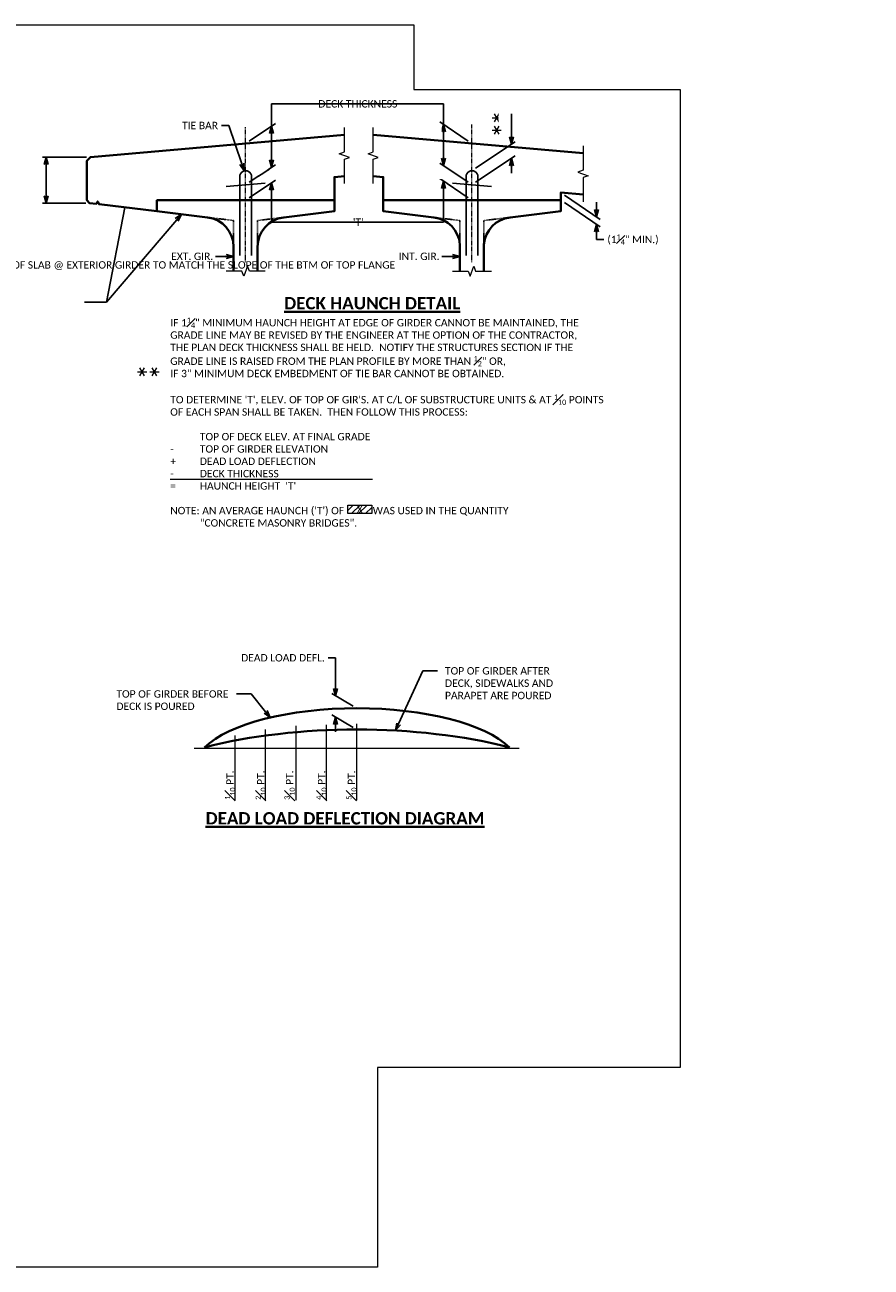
# Model space of a CAD drawing. Extents: x 23 to 1532, y 6 to 258.
# Tile 15 of 15: x 929 to 1101, y 6 to 258. Entities that reach past the tile are written whole.
import ezdxf
from ezdxf import colors
from ezdxf.entities.mleader import LeaderData, LeaderLine
from ezdxf.enums import TextEntityAlignment as Align
from ezdxf.math import Vec2, Vec3

# ---------------------------------------------------------------- set-up
doc = ezdxf.new("R2010")
doc.units = 0
doc.header["$MEASUREMENT"] = 0
doc.linetypes.add('Wisdot2', pattern=[0.125, 0.0625, -0.0625])
doc.linetypes.add('Wisdot4', pattern=[0.28125, 0.125, -0.0625, 0.03125, -0.0625])
for name, color, linetype, lineweight in [('B_ANNO', 7, 'Continuous', 18), ('B_ANNO_BREAK', 7, 'Continuous', 18), ('B_ANNO_DIM', 7, 'Continuous', 18), ('B_ANNO_SYMB', 7, 'Continuous', 18), ('B_ANNO_TEXT', 7, 'Continuous', 18), ('B_ANNO_TEXT_TITLE', 7, 'Continuous', 40), ('B_CNTR_GIRD', 2, 'Wisdot4', 18), ('B_CONC_DECK', 1, 'Continuous', 40), ('B_CONC_GIRD', 50, 'Continuous', 40), ('B_DETAIL_GHOST', 253, 'Continuous', 25), ('B_DETAIL_HIDDEN', 7, 'Wisdot2', 25), ('B_REBAR', 5, 'Continuous', 25)]:
    doc.layers.add(name, color=color, linetype=linetype, lineweight=lineweight)
doc.layers.add('B_ANNO_DESIGN_NOTES', color=1, linetype='Continuous', lineweight=18, true_color=0xff0000)
doc.layers.add('B_ANNO_NOPLOT', color=47, linetype='Continuous', lineweight=18, plot=False)
doc.styles.add('Annotative', font='calibri.ttf', dxfattribs={"height": 0.0625})
doc.styles.get("Standard").update_dxf_attribs({"font": 'calibri.ttf'})
doc.styles.add('Title', font='calibrib.ttf', dxfattribs={"height": 0.125})
doc.dimstyles.new('Annotative', dxfattribs={"dimscale": 0, "dimtxt": 0.0625, "dimasz": 0.0625, "dimexe": 0.03125, "dimexo": 0.03125, "dimgap": 0.03125, "dimtad": 1, "dimdec": 3, "dimzin": 3, "dimdsep": 46, "dimlunit": 4, "dimtxsty": 'Standard', "dimblk": 'OPEN30', "dimcen": 0.03125, "dimaunit": 1, "dimadec": 0, "dimazin": 3, "dimtfac": 0.75, "dimtdec": 3, "dimtofl": 0, "dimtmove": 0, "dimatfit": 3, "dimldrblk": 'OPEN30', "dimfxl": 1, "dimtfill": 1, "dimfrac": 1, "dimtolj": 1, "dimtzin": 0, "dimarcsym": 0})

# ---------------------------------------------------------------- blocks, each defined once
blk = doc.blocks.new('_Open30')
at = {"color": 0, "linetype": 'ByBlock', "lineweight": -2}
for p, q in [((-1, 0.27), (0, 0)), ((0, 0), (-1, -0.27)), ((0, 0), (-1, 0))]:
    blk.add_line(p, q, dxfattribs=at)
blk = doc.blocks.new('*D77')
at = {"layer": 'B_ANNO_DIM', "color": 0, "lineweight": -2, "transparency": 16777216}
for p, q in [((306.53, 123.6), (308.03, 123.6)), ((308.03, 123.6), (308.03, 118.91)), ((308.03, 117.41), (308.03, 118.91)), ((311.65, 113.81), (307.28, 116.35)), ((311.65, 109.49), (307.28, 112.02)), ((308.03, 110.09), (308.03, 108.59))]:
    blk.add_line(p, q, dxfattribs=at)
at = {"layer": 'Defpoints', "color": 0, "transparency": 16777216}
for p in [(308.03, 111.59), (312.4, 113.38), (312.4, 109.05)]:
    blk.add_point(p, dxfattribs=at)
at = {"layer": 'B_ANNO_DIM', "color": 0, "lineweight": -2, "transparency": 16777216, "xscale": 1.5, "yscale": 1.5, "zscale": 1.5}
for p, rotation in [((308.03, 115.91), 269.9999332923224), ((308.03, 111.59), 89.99993329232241)]:
    blk.add_blockref('_Open30', p, dxfattribs=dict(at, rotation=rotation))
at = {"layer": 'B_ANNO_DIM', "color": 0, "transparency": 16777216, "insert": (297.39, 123.6), "char_height": 1.5, "attachment_point": 5, "bg_fill": 3, "box_fill_scale": 1.25, "bg_fill_color": 256, "bg_fill_true_color": 13158600, "bg_fill_transparency": 0}
blk.add_mtext('\\A1;DEAD LOAD DEFL.', dxfattribs=at)
blk = doc.blocks.new('SYMBOLS')
at = {"layer": 'B_ANNO_SYMB', "color": 0, "lineweight": -2}
for p, q in [((-1.73, -0.79), (-1.26, 0.02)), ((-1.26, -0.79), (-1.73, 0.02)), ((-1.97, -0.38), (-1.03, -0.38))]:
    blk.add_line(p, q, dxfattribs=at)
blk = doc.blocks.new('*D52')
at = {"layer": 'B_ANNO_DIM', "color": 0, "lineweight": -2, "transparency": 16777216}
for p, q in [((257.56, 225.17), (248.58, 225.17)), ((249.33, 217.33), (249.33, 223.67)), ((257.37, 215.83), (248.58, 215.83))]:
    blk.add_line(p, q, dxfattribs=at)
at = {"layer": 'Defpoints', "color": 0, "transparency": 16777216}
for p in [(249.33, 225.17), (258.31, 225.17), (258.12, 215.83)]:
    blk.add_point(p, dxfattribs=at)
at = {"layer": 'B_ANNO_DIM', "color": 0, "lineweight": -2, "transparency": 16777216, "xscale": 1.5, "yscale": 1.5, "zscale": 1.5}
for p, rotation in [((249.33, 225.17), 90), ((249.33, 215.83), 270)]:
    blk.add_blockref('_Open30', p, dxfattribs=dict(at, rotation=rotation))
at = {"layer": 'B_ANNO_DIM', "color": 0, "transparency": 16777216, "insert": (247.83, 220.5), "char_height": 1.5, "attachment_point": 5, "rotation": 90, "bg_fill": 3, "box_fill_scale": 1.25, "bg_fill_color": 256, "bg_fill_true_color": 13158600, "bg_fill_transparency": 0}
blk.add_mtext('\\A1;{\\C1; }', dxfattribs=at)
blk = doc.blocks.new('*D93')
at = {"layer": 'B_ANNO_DIM', "color": 0, "lineweight": -2, "transparency": 16777216}
for p, q in [((354.48, 217.47), (361.75, 212.54)), ((354.48, 215.93), (361.75, 211)), ((361, 214.55), (361, 216.05)), ((361, 210), (361, 208.5)), ((361, 208.46), (361, 208.5)), ((362.5, 208.46), (361, 208.46))]:
    blk.add_line(p, q, dxfattribs=at)
at = {"layer": 'Defpoints', "color": 0, "transparency": 16777216}
for p in [(353.73, 217.98), (353.73, 216.43), (361, 213.05)]:
    blk.add_point(p, dxfattribs=at)
at = {"layer": 'B_ANNO_DIM', "color": 0, "lineweight": -2, "transparency": 16777216, "xscale": 1.5, "yscale": 1.5, "zscale": 1.5, "rotation": 270}
blk.add_blockref('_Open30', (361, 213.05), dxfattribs=at)
at = {"layer": 'B_ANNO_DIM', "color": 0, "transparency": 16777216, "insert": (368.4, 208.46), "char_height": 1.5, "attachment_point": 5, "bg_fill": 3, "box_fill_scale": 1.25, "bg_fill_color": 256, "bg_fill_true_color": 13158600, "bg_fill_transparency": 0}
blk.add_mtext('\\A1;(1{\\H0.7x;\\S1#4;}" MIN.)', dxfattribs=at)
at = {"layer": 'B_ANNO_DIM', "color": 0, "lineweight": -2, "transparency": 16777216, "xscale": 1.5, "yscale": 1.5, "zscale": 1.5, "rotation": 90}
blk.add_blockref('_Open30', (361, 211.5), dxfattribs=at)
blk = doc.blocks.new('*D53')
at = {"layer": 'B_ANNO_DIM', "color": 0, "lineweight": -2, "transparency": 16777216}
for p, q in [((295.09, 224.6), (295.09, 226.1)), ((290.56, 220.06), (295.84, 223.6)), ((290.56, 216.94), (295.84, 220.48)), ((295.09, 218.47), (295.09, 216.97))]:
    blk.add_line(p, q, dxfattribs=at)
at = {"layer": 'Defpoints', "color": 0, "transparency": 16777216}
for p in [(289.81, 219.56), (289.81, 216.43)]:
    blk.add_point(p, dxfattribs=at)
at = {"layer": 'B_ANNO_DIM', "color": 0, "lineweight": -2, "transparency": 16777216, "xscale": 1.5, "yscale": 1.5, "zscale": 1.5}
for p, rotation in [((295.09, 223.1), 270), ((295.09, 219.97), 90)]:
    blk.add_blockref('_Open30', p, dxfattribs=dict(at, rotation=rotation))
at = {"layer": 'B_ANNO_DIM', "color": 0, "transparency": 16777216, "insert": (293.59, 221.54), "char_height": 1.5, "attachment_point": 5, "rotation": 90, "bg_fill": 3, "box_fill_scale": 1.25, "bg_fill_color": 256, "bg_fill_true_color": 13158600, "bg_fill_transparency": 0}
blk.add_mtext('\\A1;{\\C1; }', dxfattribs=at)
at = {"layer": 'Defpoints', "color": 0, "transparency": 16777216}
blk.add_point((295.09, 223.1), dxfattribs=at)
blk = doc.blocks.new('*D94')
at = {"layer": 'B_ANNO_DIM', "color": 0, "lineweight": -2, "transparency": 16777216}
for p, q in [((290.56, 228.43), (295.84, 231.97)), ((295.09, 229.96), (295.09, 224.6)), ((290.56, 220.06), (295.84, 223.6))]:
    blk.add_line(p, q, dxfattribs=at)
at = {"layer": 'Defpoints', "color": 0, "transparency": 16777216}
for p in [(289.81, 227.92), (295.09, 223.1), (289.81, 219.56)]:
    blk.add_point(p, dxfattribs=at)
at = {"layer": 'B_ANNO_DIM', "color": 0, "lineweight": -2, "transparency": 16777216, "xscale": 1.5, "yscale": 1.5, "zscale": 1.5}
for p, rotation in [((295.09, 231.46), 90), ((295.09, 223.1), 270)]:
    blk.add_blockref('_Open30', p, dxfattribs=dict(at, rotation=rotation))
at = {"layer": 'B_ANNO_DIM', "color": 0, "transparency": 16777216, "insert": (293.59, 230.01), "char_height": 1.5, "attachment_point": 5, "rotation": 90}
blk.add_mtext('\\A1;{\\C1; }', dxfattribs=at)
blk = doc.blocks.new('*D54')
at = {"layer": 'B_ANNO_DIM', "color": 0, "lineweight": -2, "transparency": 16777216}
for p, q in [((334.98, 228.43), (329.19, 232.31)), ((329.94, 230.31), (329.94, 224.94)), ((334.98, 220.06), (329.19, 223.94))]:
    blk.add_line(p, q, dxfattribs=at)
at = {"layer": 'Defpoints', "color": 0, "transparency": 16777216}
for p in [(335.73, 227.92), (329.94, 223.44), (335.73, 219.56)]:
    blk.add_point(p, dxfattribs=at)
at = {"layer": 'B_ANNO_DIM', "color": 0, "lineweight": -2, "transparency": 16777216, "xscale": 1.5, "yscale": 1.5, "zscale": 1.5}
for p, rotation in [((329.94, 231.81), 90), ((329.94, 223.44), 270)]:
    blk.add_blockref('_Open30', p, dxfattribs=dict(at, rotation=rotation))
at = {"layer": 'B_ANNO_DIM', "color": 0, "transparency": 16777216, "insert": (328.44, 230.01), "char_height": 1.5, "attachment_point": 5, "rotation": 90, "bg_fill": 3, "box_fill_scale": 1.25, "bg_fill_color": 256, "bg_fill_true_color": 13158600, "bg_fill_transparency": 0}
blk.add_mtext('\\A1;{\\C1; }', dxfattribs=at)
blk = doc.blocks.new('*D55')
at = {"layer": 'B_ANNO_DIM', "color": 0, "lineweight": -2, "transparency": 16777216}
for p, q in [((329.94, 224.94), (329.94, 226.44)), ((334.98, 220.06), (329.19, 223.94)), ((334.98, 216.94), (329.19, 220.82)), ((329.94, 218.82), (329.94, 217.32))]:
    blk.add_line(p, q, dxfattribs=at)
at = {"layer": 'Defpoints', "color": 0, "transparency": 16777216}
for p in [(335.73, 219.56), (335.73, 216.43)]:
    blk.add_point(p, dxfattribs=at)
at = {"layer": 'B_ANNO_DIM', "color": 0, "lineweight": -2, "transparency": 16777216, "xscale": 1.5, "yscale": 1.5, "zscale": 1.5}
for p, rotation in [((329.94, 223.44), 270), ((329.94, 220.32), 90)]:
    blk.add_blockref('_Open30', p, dxfattribs=dict(at, rotation=rotation))
at = {"layer": 'B_ANNO_DIM', "color": 0, "transparency": 16777216, "insert": (328.44, 221.88), "char_height": 1.5, "attachment_point": 5, "rotation": 90, "bg_fill": 3, "box_fill_scale": 1.25, "bg_fill_color": 256, "bg_fill_true_color": 13158600, "bg_fill_transparency": 0}
blk.add_mtext('\\A1;{\\C1; }', dxfattribs=at)
at = {"layer": 'Defpoints', "color": 0, "transparency": 16777216}
blk.add_point((329.94, 223.44), dxfattribs=at)
blk = doc.blocks.new('_None')
blk = doc.blocks.new('*D56')
at = {"layer": 'B_ANNO_DIM', "color": 0, "lineweight": -2, "transparency": 16777216}
for p, q in [((343.74, 229.29), (343.74, 233.92)), ((336.48, 222.92), (344.49, 228.29)), ((336.48, 220.06), (344.49, 225.44)), ((343.74, 223.43), (343.74, 221.93))]:
    blk.add_line(p, q, dxfattribs=at)
at = {"layer": 'Defpoints', "color": 0, "transparency": 16777216}
for p in [(343.74, 224.93), (335.73, 222.41, -0.84), (335.73, 219.56)]:
    blk.add_point(p, dxfattribs=at)
at = {"layer": 'B_ANNO_DIM', "color": 0, "lineweight": -2, "transparency": 16777216, "xscale": 1.5, "yscale": 1.5, "zscale": 1.5}
for p, rotation in [((343.74, 227.79), 270), ((343.74, 224.93), 90)]:
    blk.add_blockref('_Open30', p, dxfattribs=dict(at, rotation=rotation))
at = {"layer": 'B_ANNO_DIM', "color": 0, "transparency": 16777216, "insert": (342.24, 232.91), "char_height": 1.5, "attachment_point": 5, "rotation": 90, "bg_fill": 3, "box_fill_scale": 1.25, "bg_fill_color": 256, "bg_fill_true_color": 13158600, "bg_fill_transparency": 0}
blk.add_mtext('\\A1;{\\C1; }', dxfattribs=at)
blk = doc.blocks.new('INS_G54W_BASE2')
at = {"layer": 'B_ANNO_DESIGN_NOTES'}
h = blk.add_hatch(dxfattribs=at)
h.set_pattern_fill('ANSI31', color=256, scale=8)
h.set_pattern_definition([(45, (312.9622, 153.6437), (-0.7071, 0.7071), [])])
h.paths.add_polyline_path([(310.5192, 154.5931), (315.4052, 154.5931), (315.4052, 152.8631), (310.5192, 152.8631)])
at = {"layer": 'B_ANNO', "transparency": 33554687}
blk.add_line((274.5198, 159.8189, 0.8422), (315.5621, 159.8189, 0.8422), dxfattribs=at)
at = {"layer": 'B_ANNO_BREAK', "linetype": 'Continuous', "elevation": 0.8422, "flags": 128}
for points in [[(309.8473, 219.8067), (309.8473, 224.7409), (310.8776, 225.1159), (308.817, 225.8659), (309.8473, 226.2409), (309.8473, 231.175)], [(315.6942, 219.8067), (315.6942, 224.7409), (316.7245, 225.1159), (314.6639, 225.8659), (315.6942, 226.2409), (315.6942, 231.175)], [(293.7523, 202.0212), (290.5648, 202.0212), (290.1898, 203.0515), (289.4398, 200.9909), (289.0648, 202.0212), (285.8773, 202.0212)], [(331.7893, 202.0212), (334.9768, 202.0212), (335.3518, 200.9909), (336.1018, 203.0515), (336.4768, 202.0212), (339.6643, 202.0212)]]:
    blk.add_lwpolyline(points, dxfattribs=at)
at = {"layer": 'B_ANNO_DESIGN_NOTES', "elevation": 1.6845}
blk.add_lwpolyline([(310.5192, 154.5931), (315.4052, 154.5931), (315.4052, 152.8631), (310.5192, 152.8631)], close=True, dxfattribs=at)
at = {"layer": 'B_ANNO_DIM'}
for p, q in [((293.8536, 94.6991, 0.8422), (293.8536, 109.0604, 0.8422)), ((300.0363, 94.6991, 0.8422), (300.0363, 109.8337, 0.8422)), ((306.2189, 94.6991, 0.8422), (306.2189, 110.0272, 0.8422)), ((312.4008, 94.6991, 0.8422), (312.4008, 110.2436, 0.8422)), ((287.671, 94.6991, 0.8422), (287.671, 107.8454, 0.8422)), ((279.3606, 105.2486, 0.8422), (345.2796, 105.2486, 0.8422))]:
    blk.add_line(p, q, dxfattribs=at)
at = {"layer": 'B_CNTR_GIRD'}
for p, q in [((289.8148, 203.8889, 0.8422), (289.8148, 231.2696, 0.8422)), ((335.7268, 203.8889, 0.8422), (335.7268, 231.7616, 0.8422))]:
    blk.add_line(p, q, dxfattribs=at)
at = {"layer": 'B_CONC_DECK'}
blk.add_line((358.2608, 225.9526, 0.8422), (315.6942, 229.675, 0.8422), dxfattribs=at)
at = {"layer": 'B_CONC_DECK', "elevation": 0.8422, "flags": 128}
blk.add_lwpolyline([(309.8473, 229.675), (258.3148, 225.1685), (257.5648, 224.414), (257.5648, 216.4634), (258.1232, 215.8336), (259.5335, 215.6638), (259.8148, 216.1965), (260.096, 215.596), (271.8148, 214.1846)], dxfattribs=at)
at = {"layer": 'B_CONC_DECK', "elevation": 0.8422}
for points in [[(307.8148, 216.4346), (307.8148, 221.129), (309.8473, 221.3067)], [(317.7268, 216.4346), (317.7268, 221.129), (315.6942, 221.3067)], [(358.2608, 217.5851), (353.7268, 217.9815), (353.7268, 216.4346)]]:
    blk.add_lwpolyline(points, dxfattribs=at)
at = {"layer": 'B_CONC_GIRD', "elevation": 0.8422}
for points in [[(287.3773, 202.0212), (287.3773, 206.9846, 0.3793449), (282.0898, 212.9471), (271.8148, 214.1846), (271.8148, 216.4346), (307.8148, 216.4346), (307.8148, 214.1846), (297.5323, 212.9471, 0.37976153), (292.2523, 206.9846), (292.2523, 202.0212)], [(333.2893, 202.0212), (333.2893, 207.4766, 0.35380566), (328.0093, 212.9471), (317.7268, 214.1846), (317.7268, 216.4346), (353.7268, 216.4346), (353.7268, 214.1846), (343.4518, 212.9471, 0.35326922), (338.1643, 207.4766), (338.1643, 202.0212)]]:
    blk.add_lwpolyline(points, format="xyb", dxfattribs=at)
at = {"layer": 'B_CONC_GIRD'}
for centre, major_axis, start_param, end_param in [((312.4015, 100.9428, 0.8422), (-33.1563, 0), 3.5115546, 5.91322336), ((312.4015, 88.6544, 0.8422), (-54.3955, 0), 4.10795043, 5.31682758)]:
    blk.add_ellipse(centre, major_axis=major_axis, ratio=0.375, start_param=start_param, end_param=end_param, dxfattribs=at)
at = {"layer": 'B_DETAIL_GHOST'}
for p, q in [((285.8556, 219.2094, 0.8422), (293.7739, 219.9016, 0.8422)), ((339.6859, 219.2094, 0.8422), (331.7676, 219.9016, 0.8422))]:
    blk.add_line(p, q, dxfattribs=at)
at = {"layer": 'B_DETAIL_HIDDEN', "elevation": 0.8422}
for points in [[(282.0898, 212.9471), (287.3773, 212.3096), (287.3773, 207.2321)], [(297.5323, 212.9471), (292.2523, 212.3096), (292.2523, 207.2321)], [(328.0093, 212.9471), (333.2893, 212.3096), (333.2893, 207.2321)], [(343.4518, 212.9471), (338.1643, 212.3096), (338.1643, 207.2321)]]:
    blk.add_lwpolyline(points, dxfattribs=at)
at = {"layer": 'B_REBAR', "elevation": 0.8422}
for points in [[(291.0253, 205.1846), (291.0253, 221.2046, 1.00475882), (288.6163, 221.2046), (288.6163, 205.1846)], [(334.5283, 205.1846), (334.5283, 221.2046, -1.00475882), (336.9373, 221.2046), (336.9373, 205.1846)]]:
    blk.add_lwpolyline(points, format="xyb", dxfattribs=at)
at = {"layer": 'B_ANNO_SYMB', "xscale": 2, "yscale": 2, "zscale": 2}
for p in [(343.7446, 233.9233, 3.369), (343.7446, 231.4062, 3.369), (271.7966, 182.3687), (274.3214, 182.3687)]:
    blk.add_blockref('SYMBOLS', p, dxfattribs=at)
at = {"layer": 'B_ANNO_DIM', "char_height": 1.5, "attachment_point": 1, "rotation": 90, "line_spacing_factor": 0.8, "style": 'Annotative'}
for s, insert in [('\\A1;{\\H0.7x;\\S1#10;} PT.', (285.5978, 94.8052, 0.8422)), ('\\A1;{\\H0.7x;\\S2#10;} PT.', (291.8304, 94.8052, 0.8422)), ('\\A1;{\\H0.7x;\\S3#10;} PT.', (297.6876, 94.8052, 0.8422)), ('\\A1;{\\H0.7x;\\S4#10;} PT.', (304.1623, 94.8052, 0.8422)), ('\\A1;{\\H0.7x;\\S5#10;} PT.', (310.2283, 94.8052, 0.8422))]:
    blk.add_mtext(s, dxfattribs=dict(at, insert=insert))
at = {"layer": 'B_ANNO_TEXT', "insert": (274.5198, 192.6264, 0.8422), "char_height": 1.5, "width": 88.209653, "attachment_point": 1, "style": 'Annotative'}
blk.add_mtext('\\A1;IF 1{\\H0.7x;\\S1#4;}" MINIMUM HAUNCH HEIGHT AT EDGE OF GIRDER CANNOT BE MAINTAINED, THE\\PGRADE LINE MAY BE REVISED BY THE ENGINEER AT THE OPTION OF THE CONTRACTOR, \\PTHE PLAN DECK THICKNESS SHALL BE HELD.  NOTIFY THE STRUCTURES SECTION IF THE GRADE LINE IS RAISED FROM THE PLAN PROFILE BY MORE THAN {\\H0.7x;\\S1#2;}" OR,\\PIF 3" MINIMUM DECK EMBEDMENT OF TIE BAR CANNOT BE OBTAINED.\\P\\PTO DETERMINE \'T\', ELEV. OF TOP OF GIR\'S. AT C/L OF SUBSTRUCTURE UNITS & AT {\\H0.7x;\\S1#10;} POINTS OF EACH SPAN SHALL BE TAKEN.  THEN FOLLOW THIS PROCESS:\\P\\P^ITOP OF DECK ELEV. AT FINAL GRADE\\P-^ITOP OF GIRDER ELEVATION\\P+^IDEAD LOAD DEFLECTION\\P-^IDECK THICKNESS{\\L            }\\P=^IHAUNCH HEIGHT  \'T\'\\P\\PNOTE: AN AVERAGE HAUNCH (\'T\') OF           WAS USED IN THE QUANTITY\\P^I"CONCRETE MASONRY BRIDGES".  {\\L                                                                    }', dxfattribs=at)
at = {"layer": 'B_ANNO_TEXT', "style": 'Annotative'}
blk.add_attdef('HAU', text='', height=1.5, dxfattribs=at).set_placement((312.9622, 153.7281, 1.6845), align=Align.MIDDLE_CENTER)
at = {"layer": 'B_ANNO_TEXT_TITLE', "line_spacing_factor": 0.8, "style": 'Title'}
for s, insert, char_height, attachment_point in [('{\\LDECK HAUNCH DETAIL}', (315.4974, 194.2531, 0.8422), 2.500126, 8), ('{\\LDEAD LOAD DEFLECTION DIAGRAM}', (281.7012, 92.2979, 0.8422), 2.499987, 1)]:
    blk.add_mtext(s, dxfattribs=dict(at, insert=insert, char_height=char_height, attachment_point=attachment_point))
at = {"layer": 'B_ANNO_DIM'}
ml = blk.add_multileader_mtext('Standard', dxfattribs=at)
ml.set_content('TIE BAR', color=256)
ml.set_leader_properties()
ml.set_arrow_properties(name='OPEN30')
ml.build(insert=Vec2(0, 0))
ml.multileader.update_dxf_attribs({"dogleg_length": 0.0625, "arrow_head_size": 1.5, "scale": 24})
ctx = ml.context
ctx.base_point, ctx.scale, ctx.char_height, ctx.arrow_head_size, ctx.landing_gap_size, ctx.plane_origin = Vec3(276.1707, 231.581, 0.8422), 24, 1.5, 1.5, 0.75, Vec3(289.5112, 222.3745, 0.8422)
notes = []
notes.append((ctx, [(0, (1, 1, 0), (286.4353, 231.581, 0.8422), (-1, 0), 1.5, [(0, [(289.5112, 222.3745, 0.8422)], 0, [])])]))
ctx.mtext.insert, ctx.mtext.flow_direction = Vec3(276.9207, 232.3344, 0.8422), 5
ml = blk.add_multileader_mtext('Standard', dxfattribs=at)
ml.set_content('EXT. GIR.', color=256)
ml.set_leader_properties()
ml.set_arrow_properties(name='OPEN30')
ml.build(insert=Vec2(0, 0))
ml.multileader.update_dxf_attribs({"dogleg_length": 0.0625, "arrow_head_size": 1.5, "scale": 24})
ctx = ml.context
ctx.base_point, ctx.scale, ctx.char_height, ctx.arrow_head_size, ctx.landing_gap_size, ctx.plane_origin = Vec3(273.9562, 205.0402, 0.8422), 24, 1.5, 1.5, 0.75, Vec3(287.3773, 205.0402, 0.8422)
notes.append((ctx, [(0, (1, 1, 0), (284.1824, 205.0402, 0.8422), (-1, 0), 0.4704, [(0, [(287.3773, 205.0402, 0.8422)], 0, [])])]))
ctx.mtext.insert, ctx.mtext.flow_direction = Vec3(274.7062, 205.8006, 0.8422), 5
ml = blk.add_multileader_mtext('Standard', dxfattribs=at)
ml.set_content('INT. GIR.', color=256)
ml.set_leader_properties()
ml.set_arrow_properties(name='OPEN30')
ml.build(insert=Vec2(0, 0))
ml.multileader.update_dxf_attribs({"dogleg_length": 0.0625, "arrow_head_size": 1.5, "scale": 24})
ctx = ml.context
ctx.base_point, ctx.scale, ctx.char_height, ctx.arrow_head_size, ctx.landing_gap_size, ctx.plane_origin = Vec3(320.1278, 205.0402, 0.8422), 24, 1.5, 1.5, 0.75, Vec3(333.2893, 205.0402, 0.8422)
notes.append((ctx, [(0, (1, 1, 0), (330.0944, 205.0402, 0.8422), (-1, 0), 0.4704, [(0, [(333.2893, 205.0402, 0.8422)], 0, [])])]))
ctx.mtext.insert, ctx.mtext.flow_direction = Vec3(320.8778, 205.8006, 0.8422), 5
ml = blk.add_multileader_mtext('Standard', dxfattribs=at)
ml.set_content('ALL PATTERNS ARE SYM. ABOUT C/L GIRDER', color=256)
ml.set_leader_properties()
ml.set_arrow_properties(name='OPEN30')
ml.build(insert=Vec2(0, 0))
ml.multileader.update_dxf_attribs({"text_right_attachment_type": 3, "dogleg_length": 0.125, "arrow_head_size": 1.5, "scale": 24})
ctx = ml.context
ctx.base_point, ctx.scale, ctx.char_height, ctx.arrow_head_size, ctx.landing_gap_size, ctx.plane_origin = Vec3(156.1932, 188.6628, 0.8422), 24, 1.5, 1.5, 1.5, Vec3(189.5439, 185.9517, 0.8422)
ctx.right_attachment = 3
notes.append((ctx, [(0, (1, 1, 0), (183.815, 185.9517, 0.8422), (-1, 0), 1.2818, [(0, [(189.5439, 185.9517, 0.8422)], 0, [])])]))
ctx.mtext.insert, ctx.mtext.width, ctx.mtext.flow_direction = Vec3(157.6932, 189.5749, 0.8422), 23.354178, 5
ml = blk.add_multileader_mtext('Standard', dxfattribs=at)
ml.set_content('TOP OF GIRDER AFTER\\PDECK, SIDEWALKS AND\\PPARAPET ARE POURED', color=256)
ml.set_leader_properties()
ml.set_arrow_properties(name='OPEN30')
ml.build(insert=Vec2(0, 0))
ml.multileader.update_dxf_attribs({"dogleg_length": 0.125, "arrow_head_size": 1.5, "scale": 24})
ctx = ml.context
ctx.base_point, ctx.scale, ctx.char_height, ctx.arrow_head_size, ctx.landing_gap_size, ctx.plane_origin = Vec3(328.7575, 120.9527, 0.8422), 24, 1.5, 1.5, 1.5, Vec3(320.227, 108.8405, 0.8422)
notes.append((ctx, [(0, (1, 1, 0), (325.7575, 120.9527, 0.8422), (1, 0), 3, [(0, [(320.227, 108.8405, 0.8422)], 0, [])])]))
ctx.mtext.insert, ctx.mtext.flow_direction = Vec3(330.2575, 121.7137, 0.8422), 5
for ctx, leaders in notes:
    for number, flags, end, landing, length, lines in leaders:
        leader = LeaderData()
        leader.index, (leader.has_last_leader_line, leader.has_dogleg_vector, leader.attachment_direction) = number, flags
        leader.last_leader_point, leader.dogleg_vector, leader.dogleg_length = Vec3(end), Vec3(landing), length
        for number, points, colour, breaks in lines:
            line = LeaderLine()
            line.index, line.vertices, line.color, line.breaks = number, Vec3.list(points), colors.encode_raw_color(colour), breaks
            leader.lines.append(line)
        ctx.leaders.append(leader)
dim = blk.add_linear_dim(base=(308.0297, 111.5893, 0.8422), p1=(312.4015, 113.3764, 0.8422), p2=(312.4015, 109.0527, 0.8422), angle=89.999933, text='DEAD LOAD DEFL.', dimstyle='Annotative', dxfattribs=at)
dim.commit()
dim.dimension.update_dxf_attribs({"geometry": '*D77', "text_midpoint": (307.963, 123.5962, 0.8422), "dimtype": 128, "text_rotation": 180})
at = {"layer": 'B_ANNO_NOPLOT', "flags": 128}
blk.add_lwpolyline([(0, 252), (323.9277, 252), (323.9277, 238.8552), (378, 238.8552), (378, 40.4996), (316.5708, 40.4996), (316.5708, 0), (0, 0), (0, 252)], dxfattribs=at)
at = {"layer": 'B_ANNO_DIM'}
ml = blk.add_multileader_mtext('Standard', dxfattribs=at)
ml.set_content('TOP OF GIRDER BEFORE\\PDECK IS POURED', color=256)
ml.set_leader_properties()
ml.set_arrow_properties(name='OPEN30')
ml.build(insert=Vec2(0, 0))
ml.multileader.update_dxf_attribs({"dogleg_length": 0.125, "arrow_head_size": 1.5, "scale": 24})
ctx = ml.context
ctx.base_point, ctx.scale, ctx.char_height, ctx.arrow_head_size, ctx.landing_gap_size, ctx.plane_origin = Vec3(262.0924, 116.2642, 0.8422), 24, 1.5, 1.5, 1.5, Vec3(294.8109, 111.4823, 0.8422)
notes = []
notes.append((ctx, [(0, (1, 1, 0), (290.927, 116.2642, 0.8422), (-1, 0), 3, [(0, [(294.8109, 111.4823, 0.8422)], 0, [])])]))
ctx.mtext.insert, ctx.mtext.flow_direction = Vec3(263.5924, 117.0251, 0.8422), 5
for ctx, leaders in notes:
    for number, flags, end, landing, length, lines in leaders:
        leader = LeaderData()
        leader.index, (leader.has_last_leader_line, leader.has_dogleg_vector, leader.attachment_direction) = number, flags
        leader.last_leader_point, leader.dogleg_vector, leader.dogleg_length = Vec3(end), Vec3(landing), length
        for number, points, colour, breaks in lines:
            line = LeaderLine()
            line.index, line.vertices, line.color, line.breaks = number, Vec3.list(points), colors.encode_raw_color(colour), breaks
            leader.lines.append(line)
        ctx.leaders.append(leader)
dim = blk.add_linear_dim(base=(329.9383, 223.4381, 0.8422), p1=(335.7268, 227.9232, 0.8422), p2=(335.7268, 219.5555, 0.8422), angle=270, text='{\\C1; }', dimstyle='Annotative', dxfattribs=at)
dim.commit()
dim.dimension.update_dxf_attribs({"geometry": '*D54', "text_midpoint": (329.9383, 230.0101, 0.8422), "dimtype": 128})
for base, p1, p2, angle, picture, middle in [((249.3337, 225.1685, 0.8422), (258.1232, 215.8336, 0.8422), (258.3148, 225.1685, 0.8422), 270, '*D52', (247.8337, 220.5011, 0.8422)), ((295.0927, 223.0956, 0.8422), (289.8148, 216.4346, 0.8422), (289.8148, 219.5555, 0.8422), 90, '*D53', (293.5927, 221.5352, 0.8422))]:
    dim = blk.add_linear_dim(base=base, p1=p1, p2=p2, angle=angle, text='{\\C1; }', dimstyle='Annotative', dxfattribs=at)
    dim.commit()
    dim.dimension.update_dxf_attribs({"geometry": picture, "text_midpoint": middle})
dim = blk.add_linear_dim(base=(295.0927, 223.0956, 0.8422), p1=(289.8148, 227.9232, 0.8422), p2=(289.8148, 219.5555, 0.8422), angle=270, text='{\\C1; }', dimstyle='Annotative', override={"dimtfill": 0}, dxfattribs=at)
dim.commit()
dim.dimension.update_dxf_attribs({"geometry": '*D94', "text_midpoint": (295.0927, 230.0101, 0.8422), "dimtype": 128})
dim = blk.add_linear_dim(base=(329.9383, 223.4381, 0.8422), p1=(335.7268, 216.4346, 0.8422), p2=(335.7268, 219.5555, 0.8422), angle=90, text='{\\C1; }', dimstyle='Annotative', dxfattribs=at)
dim.commit()
dim.dimension.update_dxf_attribs({"geometry": '*D55', "text_midpoint": (328.4383, 221.8777, 0.8422)})
ml = blk.add_multileader_mtext('Standard', dxfattribs=at)
ml.set_content('DECK THICKNESS', color=256)
ml.set_leader_properties()
ml.set_arrow_properties(name='NONE')
ml.build(insert=Vec2(0, 0))
ml.multileader.update_dxf_attribs({"dogleg_length": 0.125, "arrow_head_size": 1.5, "scale": 24})
ctx = ml.context
ctx.base_point, ctx.scale, ctx.char_height, ctx.arrow_head_size, ctx.landing_gap_size, ctx.plane_origin = Vec3(303.0638, 235.9672, 0.8422), 24, 1.5, 1.5, 1.5, Vec3(290.1216, 231.4634, 0.8422)
notes = []
notes.append((ctx, [(1, (1, 1, 0), (324.9672, 235.9672, 0.8422), (-1, 0), 3, [(0, [(295.0927, 231.4634, 0.8422), (295.0927, 235.9672, 0.8422)], 0, []), (1, [(329.9383, 231.8058, 0.8422), (329.9383, 235.9672, 0.8422), (324.9672, 235.9672, 0.8422)], 0, [])])]))
ctx.mtext.insert, ctx.mtext.flow_direction = Vec3(304.5638, 236.7281, 0.8422), 5
ml = blk.add_multileader_mtext('Standard', dxfattribs=at)
ml.set_content('SLOPE BTM OF SLAB @ EXTERIOR GIRDER TO MATCH THE SLOPE OF THE BTM OF TOP FLANGE', color=256)
ml.set_leader_properties()
ml.set_arrow_properties(name='OPEN30')
ml.build(insert=Vec2(0, 0))
ml.multileader.update_dxf_attribs({"text_right_attachment_type": 3, "dogleg_length": 0.0625, "arrow_head_size": 1.5, "scale": 24})
ctx = ml.context
ctx.base_point, ctx.scale, ctx.char_height, ctx.arrow_head_size, ctx.landing_gap_size, ctx.plane_origin = Vec3(230.2966, 203.2904, 0.8422), 24, 1.5, 1.5, 0.75, Vec3(276.8147, 213.5825, 0.8422)
ctx.right_attachment = 3
notes.append((ctx, [(0, (1, 1, 0), (258.6062, 195.7154, 0.8422), (-1, 0), 1.5, [(1, [(276.8147, 213.5825, 0.8422), (261.568, 195.7154, 0.8422), (265.3237, 214.9664, 0.8422), (261.568, 195.7154, 0.8422)], 0, [])])]))
ctx.mtext.insert, ctx.mtext.width, ctx.mtext.flow_direction = Vec3(231.0466, 204.0513, 0.8422), 25.728775, 5
for ctx, leaders in notes:
    for number, flags, end, landing, length, lines in leaders:
        leader = LeaderData()
        leader.index, (leader.has_last_leader_line, leader.has_dogleg_vector, leader.attachment_direction) = number, flags
        leader.last_leader_point, leader.dogleg_vector, leader.dogleg_length = Vec3(end), Vec3(landing), length
        for number, points, colour, breaks in lines:
            line = LeaderLine()
            line.index, line.vertices, line.color, line.breaks = number, Vec3.list(points), colors.encode_raw_color(colour), breaks
            leader.lines.append(line)
        ctx.leaders.append(leader)
dim = blk.add_linear_dim(base=(343.7446, 224.9334, 1.6845), p1=(335.7328, 222.4149, 0.8422), p2=(335.7268, 219.5555, 1.6845), angle=90, text='{\\C1; }', dimstyle='Annotative', dxfattribs=at)
dim.commit()
dim.dimension.update_dxf_attribs({"geometry": '*D56', "text_midpoint": (343.7446, 232.9062, 1.6845), "dimtype": 128})
dim = blk.add_linear_dim(base=(360.9972, 213.0515, 0.8422), p1=(353.7268, 216.4346, 0.8422), p2=(353.7268, 217.9815, 0.8422), angle=90, text='(1{\\H0.7x;\\S1#4;}" MIN.)', dimstyle='Annotative', dxfattribs=at)
dim.commit()
dim.dimension.update_dxf_attribs({"geometry": '*D93', "text_midpoint": (363.0889, 208.4578, 0.8422), "dimtype": 128, "text_rotation": 180})
ml = blk.add_multileader_mtext('Standard', dxfattribs=at)
ml.set_content("'T'", color=256)
ml.set_leader_properties()
ml.set_arrow_properties(name='NONE')
ml.build(insert=Vec2(0, 0))
ml.multileader.update_dxf_attribs({"dogleg_length": 0.125, "arrow_head_size": 1.5, "scale": 24})
ctx = ml.context
ctx.base_point, ctx.scale, ctx.char_height, ctx.arrow_head_size, ctx.landing_gap_size, ctx.plane_origin = Vec3(310.0786, 211.9664, 0.8422), 24, 1.5, 1.5, 1.5, Vec3(297.1364, 216.4701, 0.8422)
notes = []
notes.append((ctx, [(1, (1, 1, 0), (317.9524, 211.9664, 0.8422), (-1, 0), 3, [(0, [(295.0927, 216.9748, 0.8422), (295.0927, 211.9664, 0.8422)], 0, []), (1, [(329.9383, 217.3173, 0.8422), (329.9383, 211.9664, 0.8422)], 0, [])])]))
ctx.mtext.insert, ctx.mtext.flow_direction = Vec3(311.5786, 212.7198, 0.8422), 5
for ctx, leaders in notes:
    for number, flags, end, landing, length, lines in leaders:
        leader = LeaderData()
        leader.index, (leader.has_last_leader_line, leader.has_dogleg_vector, leader.attachment_direction) = number, flags
        leader.last_leader_point, leader.dogleg_vector, leader.dogleg_length = Vec3(end), Vec3(landing), length
        for number, points, colour, breaks in lines:
            line = LeaderLine()
            line.index, line.vertices, line.color, line.breaks = number, Vec3.list(points), colors.encode_raw_color(colour), breaks
            leader.lines.append(line)
        ctx.leaders.append(leader)
at = {"layer": 'B_ANNO_BREAK', "linetype": 'Continuous', "elevation": 0.8422, "flags": 128}
blk.add_lwpolyline([(358.2608, 227.4526), (358.2608, 222.5188), (357.2305, 222.1438), (359.2911, 221.3938), (358.2608, 221.0188), (358.2608, 216.0851)], dxfattribs=at)

msp = doc.modelspace()

# ---------------------------------------------------------------- block references
msp.add_blockref('INS_G54W_BASE2', (683.88, 5.61)).add_auto_attribs({'HAU': 'X'})

doc.saveas('drawing.dxf')
